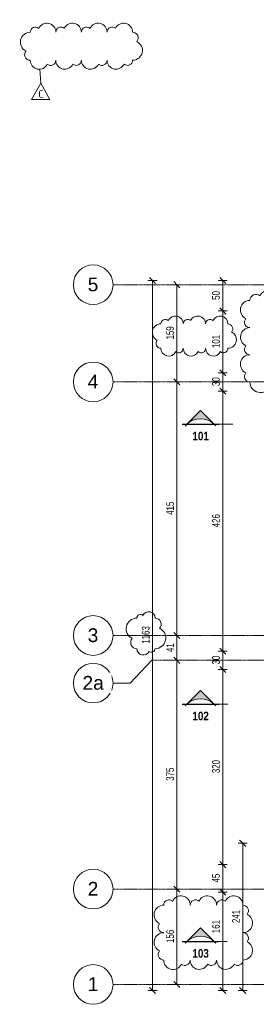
# Model space of a CAD drawing. Header units: millimetres. Extents: x 8507 to 240958, y -8745 to 78383.
# Tile 2 of 71: x 46538 to 50422, y 51549 to 67669. Entities that reach past the tile are written whole.
import ezdxf

# ---------------------------------------------------------------- set-up
doc = ezdxf.new("R2010")
doc.units = ezdxf.units.MM
doc.linetypes.add('Ligne de quadrillage', pattern=[22.225, 12.7, -3.175, 3.175, -3.175])
for name, color, linetype, lineweight in [('A-ANNO-DIMS', 211, 'Continuous', 9), ('A-ANNO-DIMS-50', 211, 'Continuous', 9), ('G-ANNO-REVC', 71, 'Continuous', 9), ('G-ANNO-REVC-IDEN', 71, 'Continuous', 9), ('G-ANNO-SYMB', 111, 'Continuous', 9), ('S-GRID', 1, 'Continuous', 9), ('S-GRID-IDEN', 1, 'Continuous', 9)]:
    doc.layers.add(name, color=color, linetype=linetype, lineweight=lineweight)
doc.styles.add('Arial', font='arial.ttf', dxfattribs={"height": 225})
doc.styles.add('Arial Narrow_4', font='ARIALN.TTF', dxfattribs={"width": 0.9, "height": 125})
doc.styles.add('Arial Narrow_B_2', font='ARIALNB.TTF', dxfattribs={"height": 140})
doc.styles.add('ISOCPEUR_1', font='isocpeur.ttf', dxfattribs={"height": 125})
doc.dimstyles.new('AB6_1_50_-_GB', dxfattribs={"dimscale": 304.8, "dimtxt": 127.928872, "dimasz": 0.328084, "dimexe": 0.246063, "dimexo": 0.0625, "dimgap": 0.04101, "dimtad": 1, "dimdec": 0, "dimlfac": 0.1, "dimdsep": 46, "dimtxsty": 'Arial Narrow_4', "dimblk1": 'OBLIQUE', "dimblk2": 'OBLIQUE', "dimsah": 1, "dimcen": 0.09, "dimazin": 0, "dimtfac": 1, "dimtdec": 4, "dimtix": 1, "dimtmove": 0, "dimatfit": 3, "dimfxl": 0.246063, "dimfxlon": 1, "dimtvp": 1, "dimtolj": 1, "dimtzin": 0, "dimarcsym": 2})
doc.dimstyles.new('AB6_1_50_-_GB_1', dxfattribs={"dimscale": 304.8, "dimtxt": 127.928872, "dimasz": 0.328084, "dimexe": 0.246063, "dimexo": 0.0625, "dimgap": 0.04101, "dimtad": 1, "dimdec": 0, "dimlfac": 0.1, "dimdsep": 46, "dimtxsty": 'Arial Narrow_4', "dimblk1": 'OBLIQUE', "dimblk2": 'OBLIQUE', "dimsah": 1, "dimcen": 0.09, "dimazin": 0, "dimtfac": 1, "dimtdec": 4, "dimtix": 1, "dimtmove": 2, "dimatfit": 3, "dimfxl": 0.246063, "dimfxlon": 1, "dimtvp": 1, "dimtolj": 1, "dimtzin": 0, "dimarcsym": 2})
doc.dimstyles.new('AB6_1_50_-_GB_3', dxfattribs={"dimscale": 304.8, "dimtxt": 127.928872, "dimasz": 0.328084, "dimexe": 0.246063, "dimexo": 0.0625, "dimgap": 0.04101, "dimtad": 1, "dimdec": 0, "dimlfac": 0.1, "dimdsep": 46, "dimtxsty": 'Arial Narrow_4', "dimblk1": 'OBLIQUE', "dimblk2": 'OBLIQUE', "dimsah": 1, "dimcen": 0.09, "dimazin": 0, "dimtfac": 1, "dimtdec": 4, "dimtix": 1, "dimtmove": 0, "dimatfit": 3, "dimfxl": 0.246063, "dimfxlon": 1, "dimtvp": 1, "dimtolj": 1, "dimtzin": 0, "dimarcsym": 2})

# ---------------------------------------------------------------- blocks, each defined once
blk = doc.blocks.new('Quadrillage - M_Extrémité de la ligne de quadrillage - Cercle-11575-R-1 variante')
at = {"layer": 'S-GRID-IDEN'}
blk.add_circle((0, 0), 6.5, dxfattribs=at)
blk = doc.blocks.new('Coupe - Extrémité de la ligne de coupe - Pleine AB6-966899-R-1 variante')
at = {"layer": 'G-ANNO-SYMB'}
h = blk.add_hatch(color=256, dxfattribs=at)
edge = h.paths.add_edge_path()
edge.add_line((-6, 4.49), (-1.51, 0))
edge.add_arc((-6, -4.7), 6.5, 46.3308, 133.6692)
edge.add_line((-10.49, 0), (-6, 4.49))
for p, q in [((-6, 4.49), (-11.04, -0.56)), ((-6, 4.49), (-10.49, 0)), ((-6, 4.49), (-1.01, -0.51)), ((-1.51, 0), (-6, 4.49)), ((-12, 0.05), (0, 0.05)), ((-12, 0), (0, 0)), ((-12, 0), (-10.49, 0)), ((-12, -0.05), (0, -0.05)), ((0, 0), (-1.51, 0))]:
    blk.add_line(p, q, dxfattribs=at)
blk.add_arc((-6, -4.7), 6.5, 46.3308, 133.6692, dxfattribs=at)
blk = doc.blocks.new('DIMBLOCK154-R-1 variante')
at = {"layer": 'A-ANNO-DIMS-50'}
for p, q in [((49871, 53385), (49796, 53385)), ((49871, 51774), (49871, 53385)), ((49871, 53385), (49946, 53385)), ((49871, 51774), (49796, 51774)), ((49871, 51774), (49946, 51774))]:
    blk.add_line(p, q, dxfattribs=at)
at = {"layer": 'A-ANNO-DIMS-50', "lineweight": 18}
for p, q in [((49871, 53385), (49821, 53435)), ((49871, 53385), (49921, 53335)), ((49871, 51774), (49821, 51824)), ((49871, 51774), (49921, 51724))]:
    blk.add_line(p, q, dxfattribs=at)
at = {"layer": 'A-ANNO-DIMS-50', "color": 0, "insert": (49697, 52713), "char_height": 125, "width": 241.24, "attachment_point": 1, "rotation": 90, "line_spacing_factor": 0.974696, "style": 'Arial Narrow_4'}
blk.add_mtext('161', dxfattribs=at)
blk = doc.blocks.new('_Oblique')
at = {"color": 0, "linetype": 'ByBlock', "lineweight": -2}
blk.add_line((-0.5, -0.5), (0.5, 0.5), dxfattribs=at)
blk = doc.blocks.new('DIMBLOCK155-R-1 variante')
at = {"layer": 'A-ANNO-DIMS-50', "lineweight": 18}
for p, q in [((49871, 53835), (49821, 53885)), ((49871, 53835), (49921, 53785)), ((49871, 53385), (49821, 53435)), ((49871, 53385), (49921, 53335))]:
    blk.add_line(p, q, dxfattribs=at)
at = {"layer": 'A-ANNO-DIMS-50'}
for p, q in [((49871, 53835), (49796, 53835)), ((49871, 53385), (49871, 53835)), ((49871, 53835), (49946, 53835)), ((49871, 53385), (49796, 53385)), ((49871, 53385), (49946, 53385))]:
    blk.add_line(p, q, dxfattribs=at)
at = {"layer": 'A-ANNO-DIMS-50', "color": 0, "insert": (49697, 53543), "char_height": 125, "width": 160.82, "attachment_point": 1, "rotation": 90, "line_spacing_factor": 0.974696, "style": 'Arial Narrow_4'}
blk.add_mtext('45', dxfattribs=at)
blk = doc.blocks.new('DIMBLOCK156-R-1 variante')
at = {"layer": 'A-ANNO-DIMS-50', "lineweight": 18}
for p, q in [((49871, 57031), (49821, 57081)), ((49871, 57031), (49921, 56981)), ((49871, 53835), (49821, 53885)), ((49871, 53835), (49921, 53785))]:
    blk.add_line(p, q, dxfattribs=at)
at = {"layer": 'A-ANNO-DIMS-50'}
for p, q in [((49871, 57031), (49796, 57031)), ((49871, 53835), (49871, 57031)), ((49871, 57031), (49946, 57031)), ((49871, 53835), (49796, 53835)), ((49871, 53835), (49946, 53835))]:
    blk.add_line(p, q, dxfattribs=at)
at = {"layer": 'A-ANNO-DIMS-50', "color": 0, "insert": (49697, 55333), "char_height": 125, "width": 241.24, "attachment_point": 1, "rotation": 90, "line_spacing_factor": 0.974696, "style": 'Arial Narrow_4'}
blk.add_mtext('320', dxfattribs=at)
blk = doc.blocks.new('DIMBLOCK157-R-1 variante')
at = {"layer": 'A-ANNO-DIMS-50'}
for p, q in [((49871, 57331), (49796, 57331)), ((49871, 57031), (49871, 57331)), ((49871, 57331), (49946, 57331)), ((49871, 57031), (49796, 57031)), ((49871, 57031), (49946, 57031))]:
    blk.add_line(p, q, dxfattribs=at)
at = {"layer": 'A-ANNO-DIMS-50', "lineweight": 18}
for p, q in [((49871, 57331), (49821, 57381)), ((49871, 57331), (49921, 57281)), ((49871, 57031), (49821, 57081)), ((49871, 57031), (49921, 56981))]:
    blk.add_line(p, q, dxfattribs=at)
at = {"layer": 'A-ANNO-DIMS-50', "color": 0, "insert": (49697, 57114), "char_height": 125, "width": 160.82, "attachment_point": 1, "rotation": 90, "line_spacing_factor": 0.974696, "style": 'Arial Narrow_4'}
blk.add_mtext('30', dxfattribs=at)
blk = doc.blocks.new('DIMBLOCK158-R-1 variante')
at = {"layer": 'A-ANNO-DIMS-50'}
for p, q in [((49871, 61589), (49796, 61589)), ((49871, 57331), (49871, 61589)), ((49871, 61589), (49946, 61589)), ((49871, 57331), (49796, 57331)), ((49871, 57331), (49946, 57331))]:
    blk.add_line(p, q, dxfattribs=at)
at = {"layer": 'A-ANNO-DIMS-50', "lineweight": 18}
for p, q in [((49871, 61589), (49821, 61639)), ((49871, 61589), (49921, 61539)), ((49871, 57331), (49821, 57381)), ((49871, 57331), (49921, 57281))]:
    blk.add_line(p, q, dxfattribs=at)
at = {"layer": 'A-ANNO-DIMS-50', "color": 0, "insert": (49697, 59359), "char_height": 125, "width": 241.24, "attachment_point": 1, "rotation": 90, "line_spacing_factor": 0.974696, "style": 'Arial Narrow_4'}
blk.add_mtext('426', dxfattribs=at)
blk = doc.blocks.new('DIMBLOCK159-R-1 variante')
at = {"layer": 'A-ANNO-DIMS-50', "lineweight": 18}
for p, q in [((49871, 61889), (49821, 61939)), ((49871, 61889), (49921, 61839)), ((49871, 61589), (49821, 61639)), ((49871, 61589), (49921, 61539))]:
    blk.add_line(p, q, dxfattribs=at)
at = {"layer": 'A-ANNO-DIMS-50'}
for p, q in [((49871, 61889), (49796, 61889)), ((49871, 61589), (49871, 61889)), ((49871, 61889), (49946, 61889)), ((49871, 61589), (49796, 61589)), ((49871, 61589), (49946, 61589))]:
    blk.add_line(p, q, dxfattribs=at)
at = {"layer": 'A-ANNO-DIMS-50', "color": 0, "insert": (49697, 61672), "char_height": 125, "width": 160.82, "attachment_point": 1, "rotation": 90, "line_spacing_factor": 0.974696, "style": 'Arial Narrow_4'}
blk.add_mtext('30', dxfattribs=at)
blk = doc.blocks.new('DIMBLOCK162-R-1 variante')
at = {"layer": 'A-ANNO-DIMS-50', "lineweight": 18}
for p, q in [((49118, 61739), (49068, 61789)), ((49118, 61739), (49168, 61689)), ((49118, 57587), (49068, 57637)), ((49118, 57587), (49168, 57537))]:
    blk.add_line(p, q, dxfattribs=at)
at = {"layer": 'A-ANNO-DIMS-50'}
for p, q in [((49118, 61739), (49043, 61739)), ((49118, 61739), (49118, 57587)), ((49118, 61739), (49193, 61739)), ((49118, 57587), (49043, 57587)), ((49118, 57587), (49193, 57587))]:
    blk.add_line(p, q, dxfattribs=at)
at = {"layer": 'A-ANNO-DIMS-50', "color": 0, "insert": (48944, 59562), "char_height": 125, "width": 241.24, "attachment_point": 1, "rotation": 90, "line_spacing_factor": 0.974696, "style": 'Arial Narrow_4'}
blk.add_mtext('415', dxfattribs=at)
blk = doc.blocks.new('DIMBLOCK163-R-1 variante')
at = {"layer": 'A-ANNO-DIMS-50'}
for p, q in [((49118, 57587), (49043, 57587)), ((49118, 57587), (49118, 57181)), ((49118, 57587), (49193, 57587)), ((49118, 57181), (49043, 57181)), ((49118, 57181), (49193, 57181))]:
    blk.add_line(p, q, dxfattribs=at)
at = {"layer": 'A-ANNO-DIMS-50', "lineweight": 18}
for p, q in [((49118, 57587), (49068, 57637)), ((49118, 57587), (49168, 57537)), ((49118, 57181), (49068, 57231)), ((49118, 57181), (49168, 57131))]:
    blk.add_line(p, q, dxfattribs=at)
at = {"layer": 'A-ANNO-DIMS-50', "color": 0, "insert": (48944, 57317), "char_height": 125, "width": 160.82, "attachment_point": 1, "rotation": 90, "line_spacing_factor": 0.974696, "style": 'Arial Narrow_4'}
blk.add_mtext('41', dxfattribs=at)
blk = doc.blocks.new('DIMBLOCK164-R-1 variante')
at = {"layer": 'A-ANNO-DIMS-50', "lineweight": 18}
for p, q in [((49118, 57181), (49068, 57231)), ((49118, 57181), (49168, 57131)), ((49118, 53435), (49068, 53485)), ((49118, 53435), (49168, 53385))]:
    blk.add_line(p, q, dxfattribs=at)
at = {"layer": 'A-ANNO-DIMS-50'}
for p, q in [((49118, 57181), (49043, 57181)), ((49118, 57181), (49118, 53435)), ((49118, 57181), (49193, 57181)), ((49118, 53435), (49043, 53435)), ((49118, 53435), (49193, 53435))]:
    blk.add_line(p, q, dxfattribs=at)
at = {"layer": 'A-ANNO-DIMS-50', "color": 0, "insert": (48944, 55208), "char_height": 125, "width": 241.24, "attachment_point": 1, "rotation": 90, "line_spacing_factor": 0.974696, "style": 'Arial Narrow_4'}
blk.add_mtext('375', dxfattribs=at)
blk = doc.blocks.new('DIMBLOCK165-R-1 variante')
at = {"layer": 'A-ANNO-DIMS-50'}
for p, q in [((49118, 53435), (49043, 53435)), ((49118, 53435), (49118, 51874)), ((49118, 53435), (49193, 53435)), ((49118, 51874), (49043, 51874)), ((49118, 51874), (49193, 51874))]:
    blk.add_line(p, q, dxfattribs=at)
at = {"layer": 'A-ANNO-DIMS-50', "lineweight": 18}
for p, q in [((49118, 53435), (49068, 53485)), ((49118, 53435), (49168, 53385)), ((49118, 51874), (49068, 51924)), ((49118, 51874), (49168, 51824))]:
    blk.add_line(p, q, dxfattribs=at)
at = {"layer": 'A-ANNO-DIMS-50', "color": 0, "insert": (48944, 52554), "char_height": 125, "width": 241.24, "attachment_point": 1, "rotation": 90, "line_spacing_factor": 0.974696, "style": 'Arial Narrow_4'}
blk.add_mtext('156', dxfattribs=at)
blk = doc.blocks.new('DIMBLOCK376-R-1 variante')
at = {"layer": 'A-ANNO-DIMS-50'}
for p, q in [((49871, 62900), (49796, 62900)), ((49871, 61889), (49871, 62900)), ((49871, 62900), (49946, 62900)), ((49871, 61889), (49796, 61889)), ((49871, 61889), (49946, 61889))]:
    blk.add_line(p, q, dxfattribs=at)
at = {"layer": 'A-ANNO-DIMS-50', "lineweight": 18}
for p, q in [((49871, 62900), (49821, 62950)), ((49871, 62900), (49921, 62850)), ((49871, 61889), (49821, 61939)), ((49871, 61889), (49921, 61839))]:
    blk.add_line(p, q, dxfattribs=at)
at = {"layer": 'A-ANNO-DIMS-50', "color": 0, "insert": (49697, 62294), "char_height": 125, "width": 241.24, "attachment_point": 1, "rotation": 90, "line_spacing_factor": 0.974696, "style": 'Arial Narrow_4'}
blk.add_mtext('101', dxfattribs=at)
blk = doc.blocks.new('DIMBLOCK377-R-1 variante')
at = {"layer": 'A-ANNO-DIMS-50'}
for p, q in [((49871, 63400), (49796, 63400)), ((49871, 62900), (49871, 63400)), ((49871, 63400), (49946, 63400)), ((49871, 62900), (49796, 62900)), ((49871, 62900), (49946, 62900))]:
    blk.add_line(p, q, dxfattribs=at)
at = {"layer": 'A-ANNO-DIMS-50', "lineweight": 18}
for p, q in [((49871, 63400), (49821, 63450)), ((49871, 63400), (49921, 63350)), ((49871, 62900), (49821, 62950)), ((49871, 62900), (49921, 62850))]:
    blk.add_line(p, q, dxfattribs=at)
at = {"layer": 'A-ANNO-DIMS-50', "color": 0, "insert": (49697, 63083), "char_height": 125, "width": 160.82, "attachment_point": 1, "rotation": 90, "line_spacing_factor": 0.974696, "style": 'Arial Narrow_4'}
blk.add_mtext('50', dxfattribs=at)
blk = doc.blocks.new('Family - ___-3278307-R-1 variante')
at = {"layer": 'G-ANNO-REVC'}
for centre, radius, start, end in [((-15859, 63317), 73.3, 46.0761, 177.8864), ((-15694, 63311), 128, 357.8864, 152.6776), ((-15492, 63304), 73.3, 46.0761, 177.8864), ((-15328, 63298), 128, 357.8864, 152.6776), ((-15126, 63290), 73.3, 46.0761, 177.8864), ((-14961, 63284), 128, 357.8864, 152.6776), ((-15937, 63180), 140, 87.8864, 242.6776), ((-14836, 63199), 80, 316.0761, 87.8864), ((-15944, 63000), 80, 136.0761, 267.8864), ((-14843, 63020), 140, 267.8864, 62.6776), ((-15819, 62915), 128, 177.8864, 332.6776), ((-15654, 62909), 73.3, 226.0761, 357.8864), ((-15452, 62902), 128, 177.8864, 332.6776), ((-15287, 62896), 73.3, 226.0761, 357.8864), ((-15086, 62888), 128, 177.8864, 332.6776), ((-14921, 62882), 73.3, 226.0761, 357.8864)]:
    blk.add_arc(centre, radius, start, end, dxfattribs=at)
blk = doc.blocks.new('DIMBLOCK378-R-1 variante')
at = {"layer": 'A-ANNO-DIMS-50', "lineweight": 18}
for p, q in [((49118, 63330), (49068, 63380)), ((49118, 63330), (49168, 63280)), ((49118, 61739), (49068, 61789)), ((49118, 61739), (49168, 61689))]:
    blk.add_line(p, q, dxfattribs=at)
at = {"layer": 'A-ANNO-DIMS-50'}
for p, q in [((49118, 63330), (49043, 63330)), ((49118, 63330), (49118, 61739)), ((49118, 63330), (49193, 63330)), ((49118, 61739), (49043, 61739)), ((49118, 61739), (49193, 61739))]:
    blk.add_line(p, q, dxfattribs=at)
at = {"layer": 'A-ANNO-DIMS-50', "color": 0, "insert": (48944, 62434), "char_height": 125, "width": 241.24, "attachment_point": 1, "rotation": 90, "line_spacing_factor": 0.974696, "style": 'Arial Narrow_4'}
blk.add_mtext('159', dxfattribs=at)
blk = doc.blocks.new('DIMBLOCK379-R-1 variante')
at = {"layer": 'A-ANNO-DIMS-50'}
for p, q in [((48718, 63400), (48643, 63400)), ((48718, 51774), (48718, 63400)), ((48718, 63400), (48793, 63400)), ((48718, 51774), (48643, 51774)), ((48718, 51774), (48793, 51774))]:
    blk.add_line(p, q, dxfattribs=at)
at = {"layer": 'A-ANNO-DIMS-50', "lineweight": 18}
for p, q in [((48718, 63400), (48668, 63450)), ((48718, 63400), (48768, 63350)), ((48718, 51774), (48668, 51824)), ((48718, 51774), (48768, 51724))]:
    blk.add_line(p, q, dxfattribs=at)
at = {"layer": 'A-ANNO-DIMS-50', "color": 0, "insert": (48544, 57453), "char_height": 125, "width": 321.65, "attachment_point": 1, "rotation": 90, "line_spacing_factor": 0.974696, "style": 'Arial Narrow_4'}
blk.add_mtext('1163', dxfattribs=at)
blk = doc.blocks.new('DIMBLOCK381-R-1 variante')
at = {"layer": 'A-ANNO-DIMS-50'}
for p, q in [((50198, 54185), (50123, 54185)), ((50198, 51774), (50198, 54185)), ((50198, 54185), (50273, 54185)), ((50198, 51774), (50123, 51774)), ((50198, 51774), (50273, 51774))]:
    blk.add_line(p, q, dxfattribs=at)
at = {"layer": 'A-ANNO-DIMS-50', "lineweight": 18}
for p, q in [((50198, 54185), (50148, 54235)), ((50198, 54185), (50248, 54135)), ((50198, 51774), (50148, 51824)), ((50198, 51774), (50248, 51724))]:
    blk.add_line(p, q, dxfattribs=at)
at = {"layer": 'A-ANNO-DIMS-50', "color": 0, "insert": (50024, 52879), "char_height": 125, "width": 241.24, "attachment_point": 1, "rotation": 90, "line_spacing_factor": 0.974696, "style": 'Arial Narrow_4'}
blk.add_mtext('241', dxfattribs=at)
blk = doc.blocks.new('Family - ___-3278983-R-1 variante')
at = {"layer": 'G-ANNO-REVC'}
for centre, radius, start, end in [((-16510, 58345), 175, 87.8864, 242.6776), ((-16444, 58518), 60, 46.0761, 177.8864), ((-16309, 58513), 105, 357.8864, 152.6776), ((-16208, 58409), 100, 316.0761, 87.8864), ((-16216, 58184), 175, 267.8864, 62.6776), ((-16519, 58120), 100, 136.0761, 267.8864), ((-16417, 58017), 105, 177.8864, 332.6776), ((-16282, 58012), 60, 226.0761, 357.8864)]:
    blk.add_arc(centre, radius, start, end, dxfattribs=at)
blk = doc.blocks.new('Family - ___-3278996-R-1 variante')
at = {"layer": 'G-ANNO-REVC'}
for centre, radius, start, end in [((-16149, 53804), 86.7, 46.0761, 177.8864), ((-15954, 53797), 152, 357.8864, 152.6776), ((-15716, 53788), 86.7, 46.0761, 177.8864), ((-15521, 53781), 152, 357.8864, 152.6776), ((-15283, 53772), 86.7, 46.0761, 177.8864), ((-15088, 53765), 152, 357.8864, 152.6776), ((-16242, 53650), 158, 87.8864, 242.6776), ((-14940, 53670), 90, 316.0761, 87.8864), ((-14948, 53467), 157, 267.8864, 62.6776), ((-16249, 53448), 90, 136.0761, 267.8864), ((-16258, 53200), 157, 87.8864, 242.6776), ((-14957, 53220), 90, 316.0761, 87.8864), ((-16266, 52998), 90, 136.0761, 267.8864), ((-14964, 53018), 157, 267.8864, 62.6776), ((-16117, 52902), 152, 177.8864, 332.6776), ((-15923, 52895), 86.7, 226.0761, 357.8864), ((-15684, 52887), 152, 177.8864, 332.6776), ((-15490, 52879), 86.7, 226.0761, 357.8864), ((-15251, 52871), 152, 177.8864, 332.6776), ((-15057, 52863), 86.7, 226.0761, 357.8864)]:
    blk.add_arc(centre, radius, start, end, dxfattribs=at)
blk = doc.blocks.new('Family - ___-3288664-R-1 variante')
at = {"layer": 'G-ANNO-REVC'}
for centre, radius, start, end in [((-17814, 68168), 84, 46.0761, 177.8864), ((-17625, 68161), 147, 357.8864, 152.6776), ((-17395, 68153), 84, 46.0761, 177.8864), ((-17206, 68146), 147, 357.8864, 152.6776), ((-16975, 68137), 84, 46.0761, 177.8864), ((-16786, 68130), 147, 357.8864, 152.6776), ((-16555, 68122), 84, 46.0761, 177.8864), ((-16366, 68115), 147, 357.8864, 152.6776), ((-17904, 68010), 161, 87.8864, 242.6776), ((-16223, 68017), 92, 316.0761, 87.8864), ((-17912, 67804), 92, 136.0761, 267.8864), ((-16230, 67811), 161, 267.8864, 62.6776), ((-17768, 67706), 147, 177.8864, 332.6776), ((-17579, 67699), 84, 226.0761, 357.8864), ((-17349, 67691), 147, 177.8864, 332.6776), ((-17160, 67684), 84, 226.0761, 357.8864), ((-16929, 67675), 147, 177.8864, 332.6776), ((-16740, 67668), 84, 226.0761, 357.8864), ((-16509, 67660), 147, 177.8864, 332.6776), ((-16320, 67653), 84, 226.0761, 357.8864)]:
    blk.add_arc(centre, radius, start, end, dxfattribs=at)
blk = doc.blocks.new('M_Etiquette de révision - M_Etiquette de révision-2978296-R-1 variante')
at = {"layer": 'G-ANNO-REVC-IDEN'}
for p, q in [((-3.1, -1.98), (-0.1, 3.43)), ((-0.1, 3.43), (2.9, -1.98)), ((2.9, -1.98), (-3.1, -1.98))]:
    blk.add_line(p, q, dxfattribs=at)
blk = doc.blocks.new('Family - ___-3289205-R-1 variante')
at = {"layer": 'G-ANNO-REVC'}
for centre, radius, start, end in [((-14357, 63646), 100, 46.0761, 177.8864), ((-14133, 63637), 175, 357.8864, 152.6776), ((-14463, 63494), 156, 87.8864, 242.6776), ((-13961, 63542), 89, 316.0761, 87.8864), ((-14470, 63294), 89, 136.0761, 267.8864), ((-13968, 63342), 156, 267.8864, 62.6776), ((-14479, 63049), 156, 87.8864, 242.6776), ((-13985, 62898), 156, 267.8864, 62.6776), ((-13977, 63098), 89, 316.0761, 87.8864), ((-14487, 62849), 89, 136.0761, 267.8864), ((-14496, 62605), 156, 87.8864, 242.6776), ((-13994, 62653), 89, 316.0761, 87.8864), ((-14001, 62453), 156, 267.8864, 62.6776), ((-14503, 62405), 89, 136.0761, 267.8864), ((-14332, 62310), 175, 177.8864, 332.6776), ((-14107, 62301), 100, 226.0761, 357.8864)]:
    blk.add_arc(centre, radius, start, end, dxfattribs=at)

msp = doc.modelspace()

# ---------------------------------------------------------------- linework, layer by layer
at = {"layer": 'G-ANNO-REVC-IDEN'}
msp.add_line((46868.46, 66858.14), (46883.83, 66632.31), dxfattribs=at)
at = {"layer": 'G-ANNO-SYMB'}
for p, q in [((49805.28, 61044.26), (50036.63, 61044.26)), ((49805.28, 56461.73), (49952.17, 56461.73)), ((49805.28, 52575.24), (49943.72, 52575.24))]:
    msp.add_line(p, q, dxfattribs=at)
at = {"layer": 'S-GRID', "linetype": 'Ligne de quadrillage'}
for p, q in [((48070.04, 63330.23), (102467.67, 63330.23)), ((48070.04, 61738.56), (102467.67, 61738.56)), ((48070.04, 57586.98), (102467.67, 57586.98)), ((55723.65, 57180.89), (48705.04, 57180.89)), ((48070.04, 53435.4), (102467.67, 53435.4)), ((48070.04, 51873.73), (102467.67, 51873.73))]:
    msp.add_line(p, q, dxfattribs=at)
at = {"layer": 'S-GRID'}
for p, q in [((48705.04, 57180.89), (48352.39, 56807.08)), ((48352.39, 56807.08), (48070.04, 56807.08))]:
    msp.add_line(p, q, dxfattribs=at)

# ---------------------------------------------------------------- block references
at = {"layer": 'G-ANNO-REVC', "rotation": 2.113623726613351}
for name in ['Family - ___-3288664-R-1 variante', 'Family - ___-3289205-R-1 variante', 'Family - ___-3278307-R-1 variante', 'Family - ___-3278983-R-1 variante', 'Family - ___-3278996-R-1 variante']:
    msp.add_blockref(name, (67111.75, 0), dxfattribs=at)
at = {"layer": 'G-ANNO-REVC-IDEN', "xscale": 49.99999999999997, "yscale": 49.99999999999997, "zscale": 49.99999999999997}
msp.add_blockref('M_Etiquette de révision - M_Etiquette de révision-2978296-R-1 variante', (46888.62, 66460.6), dxfattribs=at)
at = {"layer": 'G-ANNO-SYMB', "xscale": 49.99999999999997, "yscale": 49.99999999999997, "zscale": 49.99999999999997}
for p in [(49805.28, 61044.26), (49805.28, 56461.73), (49805.28, 52575.24)]:
    msp.add_blockref('Coupe - Extrémité de la ligne de coupe - Pleine AB6-966899-R-1 variante', p, dxfattribs=at)
at = {"layer": 'S-GRID-IDEN', "xscale": 49.99999999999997, "yscale": 49.99999999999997, "zscale": 49.99999999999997}
for p, rotation in [((47745.04, 63330.23), 269.9999999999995), ((47745.04, 61738.56), 269.9999999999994), ((47745.04, 57586.98), 269.9999999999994), ((47745.04, 56807.08), 89.9999999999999), ((47745.04, 53435.4), 269.9999999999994), ((47745.04, 51873.73), 269.9999999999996)]:
    msp.add_blockref('Quadrillage - M_Extrémité de la ligne de quadrillage - Cercle-11575-R-1 variante', p, dxfattribs=dict(at, rotation=rotation))

# ---------------------------------------------------------------- texts
at = {"layer": 'G-ANNO-REVC-IDEN', "insert": (46843.5, 66514.59), "char_height": 125, "width": 108.2278, "attachment_point": 1, "style": 'ISOCPEUR_1'}
msp.add_mtext('C', dxfattribs=at)
at = {"layer": 'G-ANNO-SYMB', "char_height": 140, "width": 324.6834, "attachment_point": 1, "style": 'Arial Narrow_B_2'}
for s, insert in [('101', (49374.33, 60922.3)), ('102', (49374.33, 56339.77)), ('103', (49374.33, 52453.29))]:
    msp.add_mtext(s, dxfattribs=dict(at, insert=insert))

# ---------------------------------------------------------------- dimensions: what is measured, and where the dimension line sits
at = {"layer": 'A-ANNO-DIMS'}
for base, p1, p2, dimstyle, override, picture, middle in [((48717.77, 63400.23), (48792.77, 51773.73), (48792.77, 63400.23), 'AB6_1_50_-_GB_3', {"dimpost": '<>', "dimfxl": 11626.501161}, 'DIMBLOCK379-R-1 variante', (48641.45, 57586.98)), ((49117.77, 61738.56), (49192.77, 63330.23), (49192.77, 61738.56), 'AB6_1_50_-_GB_3', {"dimpost": '<>', "dimfxl": 1591.669216}, 'DIMBLOCK378-R-1 variante', (49041.45, 62534.39)), ((49870.65, 63400.23), (49945.65, 62900.23), (49945.65, 63400.23), 'AB6_1_50_-_GB_3', {"dimpost": '<>', "dimfxl": 500}, 'DIMBLOCK377-R-1 variante', (49794.33, 63150.23)), ((49870.65, 62900.23), (49945.65, 61888.56), (49945.65, 62900.23), 'AB6_1_50_-_GB_3', {"dimpost": '<>', "dimfxl": 1011.669216}, 'DIMBLOCK376-R-1 variante', (49794.33, 62394.39)), ((49870.65, 61888.56), (49945.65, 61588.56), (49945.65, 61888.56), 'AB6_1_50_-_GB', {"dimpost": '<>', "dimfxl": 300}, 'DIMBLOCK159-R-1 variante', (49794.33, 61738.56)), ((49117.77, 57586.98), (49192.77, 61738.56), (49192.77, 57586.98), 'AB6_1_50_-_GB', {"dimpost": '<>', "dimfxl": 4151.581367}, 'DIMBLOCK162-R-1 variante', (49041.45, 59662.77)), ((49870.65, 61588.56), (49945.65, 57330.89), (49945.65, 61588.56), 'AB6_1_50_-_GB', {"dimpost": '<>', "dimfxl": 4257.673474}, 'DIMBLOCK158-R-1 variante', (49794.33, 59459.72)), ((49117.77, 57180.89), (49192.77, 57586.98), (49192.77, 57180.89), 'AB6_1_50_-_GB', {"dimpost": '<>', "dimfxl": 406.092107}, 'DIMBLOCK163-R-1 variante', (49042.51, 57383.93)), ((49117.77, 53435.4), (49192.77, 57180.89), (49192.77, 53435.4), 'AB6_1_50_-_GB', {"dimpost": '<>', "dimfxl": 3745.489572}, 'DIMBLOCK164-R-1 variante', (49041.45, 55308.14)), ((49870.65, 57330.89), (49945.65, 57030.89), (49945.65, 57330.89), 'AB6_1_50_-_GB', {"dimpost": '<>', "dimfxl": 300}, 'DIMBLOCK157-R-1 variante', (49794.33, 57180.89)), ((49870.65, 57030.89), (49945.65, 53835.4), (49945.65, 57030.89), 'AB6_1_50_-_GB', {"dimpost": '<>', "dimfxl": 3195.48917}, 'DIMBLOCK156-R-1 variante', (49794.33, 55433.14)), ((50198.28, 54184.67), (50273.28, 51773.73), (50273.28, 54184.67), 'AB6_1_50_-_GB_3', {"dimpost": '<>', "dimfxl": 2410.942169}, 'DIMBLOCK381-R-1 variante', (50123.02, 52979.2)), ((49870.65, 53835.4), (49945.65, 53385.4), (49945.65, 53835.4), 'AB6_1_50_-_GB', {"dimpost": '<>', "dimfxl": 450}, 'DIMBLOCK155-R-1 variante', (49794.59, 53610.4)), ((49117.77, 51873.73), (49192.77, 53435.4), (49192.77, 51873.73), 'AB6_1_50_-_GB', {"dimpost": '<>', "dimfxl": 1561.668898}, 'DIMBLOCK165-R-1 variante', (49041.45, 52654.56))]:
    dim = msp.add_linear_dim(base=base, p1=p1, p2=p2, angle=90, dimstyle=dimstyle, override=override, dxfattribs=at)
    dim.commit()
    dim.dimension.update_dxf_attribs({"geometry": picture, "text_midpoint": middle})
dim = msp.add_linear_dim(base=(49870.65, 53385.4), p1=(49945.65, 51773.73), p2=(49945.65, 53385.4), angle=90, dimstyle='AB6_1_50_-_GB_1', override={"dimpost": '<>', "dimfxl": 1611.669301}, dxfattribs=at)
dim.commit()
dim.dimension.update_dxf_attribs({"geometry": 'DIMBLOCK154-R-1 variante', "text_midpoint": (49779.94, 52833.44), "dimtype": 160, "text_rotation": 90})

# ---------------------------------------------------------------- next in the draw order: texts
at = {"layer": 'S-GRID-IDEN', "char_height": 225, "attachment_point": 1, "style": 'Arial', "bg_fill": 3, "box_fill_scale": 1.25, "bg_fill_color": 256, "bg_fill_true_color": 13158600, "bg_fill_transparency": 0}
for s, insert, width in [('5', (47654.5, 63447.86), 212.4472), ('4', (47654.5, 61856.19), 212.4472), ('3', (47654.5, 57704.61), 212.4472), ('2a', (47569.33, 56924.59), 424.8944), ('2', (47654.5, 53553.03), 212.4472), ('1', (47654.5, 51991.36), 212.4472)]:
    msp.add_mtext(s, dxfattribs=dict(at, insert=insert, width=width))

doc.saveas('drawing.dxf')
